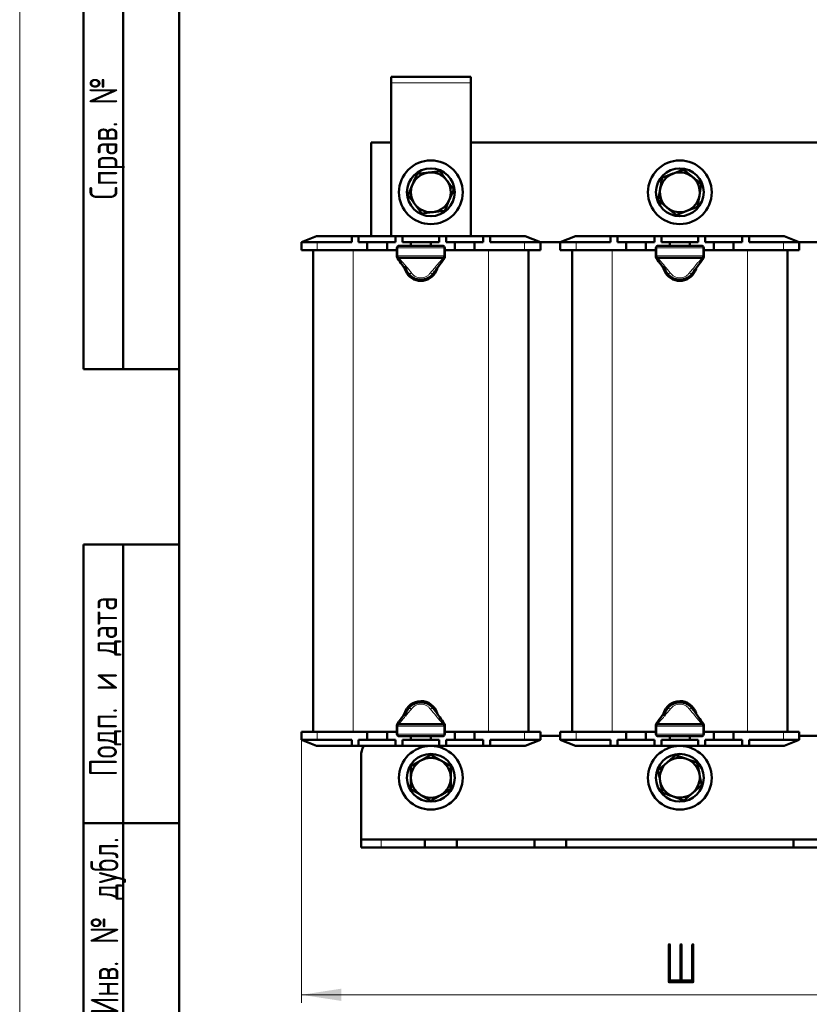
# Model space of a CAD drawing. Header units: millimetres. Extents: x 0 to 617, y 0 to 840.
# Tile 2 of 5: x 0 to 198, y 185 to 432. Entities that reach past the tile are written whole.
import ezdxf

# ---------------------------------------------------------------- set-up
doc = ezdxf.new("R2010")
doc.units = ezdxf.units.MM
doc.header["$LTSCALE"] = 2
doc.layers.add('ОСЕВЫЕ', color=7, linetype='Continuous')
doc.styles.add('SLDTEXTSTYLE0', font='TXT', dxfattribs={"width": 0.7})
doc.styles.add('SLDTEXTSTYLE1', font='TXT', dxfattribs={"width": 0.7, "bigfont": 'bigfont'})
doc.dimstyles.new('SLDDIMSTYLE0', dxfattribs={"dimtxt": 10, "dimasz": 10, "dimexe": 0, "dimexo": 0.0625, "dimgap": 2.5, "dimtad": 2, "dimdec": 1, "dimrnd": 1e-09, "dimzin": 12, "dimdsep": 46, "dimtxsty": 'SLDTEXTSTYLE0', "dimsah": 1, "dimcen": 0.09, "dimadec": 0, "dimazin": 3, "dimtfac": 1, "dimtdec": 3, "dimtofl": 0, "dimtmove": 0, "dimatfit": 3, "dimfxl": 1, "dimfrac": 2, "dimtolj": 1, "dimtzin": 12, "dimarcsym": 0})

# ---------------------------------------------------------------- blocks, each defined once
blk = doc.blocks.new('_D')
at = {"color": 7, "linetype": 'Continuous', "lineweight": 0}
for p, q in [((70.71, 250.92), (70.71, 184.94)), ((260.71, 250.92), (260.71, 184.94)), ((70.71, 186.94), (260.71, 186.94))]:
    blk.add_line(p, q, dxfattribs=at)
at = {"color": 7, "linetype": 'Continuous', "lineweight": 18}
for points in [[(70.71, 186.94), (80.71, 185.41), (80.71, 188.48)], [(260.71, 186.94), (250.71, 188.48), (250.71, 185.41)]]:
    blk.add_solid(points, dxfattribs=at)
at = {"color": 7, "linetype": 'Continuous', "lineweight": 18, "insert": (161.8, 199.83), "char_height": 10, "attachment_point": 1, "style": 'SLDTEXTSTYLE1'}
blk.add_mtext('Ш', dxfattribs=at)

msp = doc.modelspace()

# ---------------------------------------------------------------- linework, layer by layer
at = {"color": 7, "linetype": 'Continuous', "lineweight": 50}
for p, q in [((40, 830), (40, 10)), ((40, 830), (40, 10)), ((16, 344), (16, 584)), ((16, 344), (16, 584)), ((26, 344), (26, 584)), ((26, 344), (26, 584)), ((93.21, 417.44), (93.21, 415.94)), ((113.21, 417.44), (93.21, 417.44)), ((93.21, 415.94), (93.21, 377.44)), ((113.21, 417.44), (113.21, 415.94)), ((113.21, 377.44), (113.21, 415.94)), ((88.21, 400.94), (88.21, 377.44)), ((93.21, 400.94), (88.21, 400.94)), ((218.21, 400.94), (113.21, 400.94)), ((99.75, 393.06), (102.62, 393.41)), ((105.48, 393.75), (107.21, 391.44)), ((161.25, 392.1), (163.95, 393.12)), ((166.65, 394.14), (168.88, 392.31)), ((97.48, 387.75), (98.62, 390.41)), ((108.95, 389.13), (107.81, 386.48)), ((160.31, 386.4), (160.78, 389.25)), ((171.11, 390.48), (170.65, 387.63)), ((100.95, 383.13), (99.21, 385.44)), ((106.68, 383.82), (103.81, 383.48)), ((164.78, 382.75), (162.55, 384.58)), ((170.18, 384.79), (167.48, 383.77)), ((74.51, 377.44), (70.71, 375.94)), ((70.71, 373.94), (70.71, 375.94)), ((70.71, 375.94), (74.71, 375.94)), ((74.51, 377.44), (83.34, 377.44)), ((74.71, 375.94), (83.34, 375.94)), ((83.34, 377.44), (83.34, 375.94)), ((83.34, 377.44), (85.09, 377.44)), ((85.09, 377.44), (85.09, 375.94)), ((85.09, 377.44), (93.21, 377.44)), ((85.09, 375.94), (87.21, 375.94)), ((87.21, 375.94), (87.21, 373.94)), ((87.21, 375.94), (89.71, 375.94)), ((89.71, 375.94), (92.21, 375.94)), ((92.21, 375.94), (92.21, 373.94)), ((92.21, 375.94), (94.34, 375.94)), ((93.21, 377.44), (94.34, 377.44)), ((94.34, 377.44), (94.34, 375.94)), ((94.34, 377.44), (96.09, 377.44)), ((96.09, 377.44), (105.34, 377.44)), ((96.09, 377.44), (96.09, 375.94)), ((96.09, 375.94), (98.21, 375.94)), ((98.21, 375.94), (98.21, 375)), ((98.21, 375.94), (100.71, 375.94)), ((100.71, 375.94), (103.21, 375.94)), ((103.21, 375.94), (103.21, 375)), ((103.21, 375.94), (105.34, 375.94)), ((105.34, 377.44), (105.34, 375.94)), ((105.34, 377.44), (107.09, 377.44)), ((107.09, 377.44), (113.21, 377.44)), ((107.09, 377.44), (107.09, 375.94)), ((107.09, 375.94), (109.21, 375.94)), ((109.21, 375.94), (109.21, 373.94)), ((109.21, 375.94), (111.71, 375.94)), ((111.71, 375.94), (114.21, 375.94)), ((113.21, 377.44), (116.34, 377.44)), ((114.21, 375.94), (114.21, 373.94)), ((114.21, 375.94), (116.34, 375.94)), ((116.34, 377.44), (116.34, 375.94)), ((116.34, 377.44), (118.09, 377.44)), ((118.09, 377.44), (118.09, 375.94)), ((118.09, 377.44), (126.91, 377.44)), ((118.09, 375.94), (126.71, 375.94)), ((126.71, 375.94), (130.71, 375.94)), ((130.71, 375.94), (126.91, 377.44)), ((130.71, 375.94), (135.71, 375.94)), ((130.71, 375.94), (130.71, 373.94)), ((139.51, 377.44), (135.71, 375.94)), ((135.71, 373.94), (135.71, 375.94)), ((135.71, 375.94), (139.71, 375.94)), ((139.51, 377.44), (148.34, 377.44)), ((139.71, 375.94), (148.34, 375.94)), ((148.34, 377.44), (148.34, 375.94)), ((148.34, 377.44), (150.09, 377.44)), ((150.09, 377.44), (150.09, 375.94)), ((150.09, 377.44), (159.34, 377.44)), ((150.09, 375.94), (152.21, 375.94)), ((152.21, 375.94), (152.21, 373.94)), ((152.21, 375.94), (154.71, 375.94)), ((154.71, 375.94), (157.21, 375.94)), ((157.21, 375.94), (157.21, 373.94)), ((157.21, 375.94), (159.34, 375.94)), ((159.34, 377.44), (159.34, 375.94)), ((159.34, 377.44), (161.09, 377.44)), ((161.09, 377.44), (161.09, 375.94)), ((161.09, 377.44), (170.34, 377.44)), ((161.09, 375.94), (163.21, 375.94)), ((163.21, 375.94), (163.21, 375)), ((163.21, 375.94), (165.71, 375.94)), ((165.71, 375.94), (168.21, 375.94)), ((168.21, 375.94), (170.34, 375.94)), ((168.21, 375.94), (168.21, 375)), ((170.34, 377.44), (170.34, 375.94)), ((170.34, 377.44), (172.09, 377.44)), ((172.09, 377.44), (172.09, 375.94)), ((172.09, 377.44), (181.34, 377.44)), ((172.09, 375.94), (174.21, 375.94)), ((174.21, 375.94), (174.21, 373.94)), ((174.21, 375.94), (176.71, 375.94)), ((176.71, 375.94), (179.21, 375.94)), ((179.21, 375.94), (179.21, 373.94)), ((179.21, 375.94), (181.34, 375.94)), ((181.34, 377.44), (181.34, 375.94)), ((181.34, 377.44), (183.09, 377.44)), ((183.09, 377.44), (183.09, 375.94)), ((183.09, 377.44), (191.91, 377.44)), ((183.09, 375.94), (191.71, 375.94)), ((191.71, 375.94), (195.71, 375.94)), ((195.71, 375.94), (191.91, 377.44)), ((195.71, 375.94), (200.71, 375.94)), ((195.71, 375.94), (195.71, 373.94)), ((74.71, 373.94), (70.71, 373.94)), ((73.71, 252.94), (73.71, 373.94)), ((74.71, 373.94), (87.21, 373.94)), ((87.21, 373.94), (92.21, 373.94)), ((92.21, 373.94), (94.71, 373.94)), ((94.71, 372.5), (94.71, 374.5)), ((95.21, 375), (106.21, 375)), ((106.71, 374.5), (106.71, 372.5)), ((106.71, 373.94), (109.21, 373.94)), ((109.21, 373.94), (114.21, 373.94)), ((114.21, 373.94), (126.71, 373.94)), ((130.71, 373.94), (126.71, 373.94)), ((127.71, 373.94), (127.71, 252.94)), ((139.71, 373.94), (135.71, 373.94)), ((138.71, 252.94), (138.71, 373.94)), ((139.71, 373.94), (152.21, 373.94)), ((152.21, 373.94), (157.21, 373.94)), ((157.21, 373.94), (159.71, 373.94)), ((159.71, 372.5), (159.71, 374.5)), ((160.21, 375), (171.21, 375)), ((171.71, 374.5), (171.71, 372.5)), ((171.71, 373.94), (174.21, 373.94)), ((174.21, 373.94), (179.21, 373.94)), ((179.21, 373.94), (191.71, 373.94)), ((195.71, 373.94), (191.71, 373.94)), ((192.71, 373.94), (192.71, 252.94)), ((94.71, 372.17), (94.71, 372.5)), ((106.21, 372), (95.21, 372)), ((106.71, 372.5), (106.71, 372.17)), ((159.71, 372.17), (159.71, 372.5)), ((171.21, 372), (160.21, 372)), ((171.71, 372.5), (171.71, 372.17)), ((16, 344), (40, 344)), ((16, 10), (16, 300)), ((16, 300), (40, 300)), ((26, 10), (26, 300)), ((94.71, 254.38), (94.71, 254.72)), ((95.21, 254.88), (106.21, 254.88)), ((106.71, 254.72), (106.71, 254.38)), ((159.71, 254.38), (159.71, 254.72)), ((160.21, 254.88), (171.21, 254.88)), ((171.71, 254.72), (171.71, 254.38)), ((70.71, 250.94), (70.71, 252.94)), ((70.71, 252.94), (74.71, 252.94)), ((87.21, 252.94), (74.71, 252.94)), ((87.21, 252.94), (92.21, 252.94)), ((87.21, 250.94), (87.21, 252.94)), ((92.21, 250.94), (92.21, 252.94)), ((94.71, 252.94), (92.21, 252.94)), ((94.71, 252.38), (94.71, 254.38)), ((106.71, 254.38), (106.71, 252.38)), ((109.21, 252.94), (106.71, 252.94)), ((109.21, 252.94), (114.21, 252.94)), ((109.21, 250.94), (109.21, 252.94)), ((114.21, 250.94), (114.21, 252.94)), ((126.71, 252.94), (114.21, 252.94)), ((126.71, 252.94), (130.71, 252.94)), ((130.71, 252.94), (130.71, 250.94)), ((135.71, 250.94), (135.71, 252.94)), ((135.71, 252.94), (139.71, 252.94)), ((152.21, 252.94), (139.71, 252.94)), ((152.21, 252.94), (157.21, 252.94)), ((152.21, 250.94), (152.21, 252.94)), ((157.21, 250.94), (157.21, 252.94)), ((159.71, 252.94), (157.21, 252.94)), ((159.71, 252.38), (159.71, 254.38)), ((171.71, 254.38), (171.71, 252.38)), ((174.21, 252.94), (171.71, 252.94)), ((174.21, 252.94), (179.21, 252.94)), ((174.21, 250.94), (174.21, 252.94)), ((179.21, 250.94), (179.21, 252.94)), ((191.71, 252.94), (179.21, 252.94)), ((191.71, 252.94), (195.71, 252.94)), ((195.71, 252.94), (195.71, 250.94)), ((74.71, 250.94), (70.71, 250.94)), ((70.71, 250.94), (74.51, 249.44)), ((83.34, 250.94), (74.71, 250.94)), ((83.34, 249.44), (83.34, 250.94)), ((87.21, 250.94), (85.09, 250.94)), ((85.09, 249.44), (85.09, 250.94)), ((89.71, 250.94), (87.21, 250.94)), ((92.21, 250.94), (89.71, 250.94)), ((94.34, 250.94), (92.21, 250.94)), ((94.34, 249.44), (94.34, 250.94)), ((106.21, 251.88), (95.21, 251.88)), ((96.09, 249.44), (96.09, 250.94)), ((98.21, 250.94), (96.09, 250.94)), ((98.21, 250.94), (98.21, 251.88)), ((100.71, 250.94), (98.21, 250.94)), ((103.21, 250.94), (100.71, 250.94)), ((103.21, 250.94), (103.21, 251.88)), ((105.34, 250.94), (103.21, 250.94)), ((105.34, 249.44), (105.34, 250.94)), ((107.09, 249.44), (107.09, 250.94)), ((109.21, 250.94), (107.09, 250.94)), ((111.71, 250.94), (109.21, 250.94)), ((114.21, 250.94), (111.71, 250.94)), ((116.34, 250.94), (114.21, 250.94)), ((116.34, 249.44), (116.34, 250.94)), ((118.09, 249.44), (118.09, 250.94)), ((126.71, 250.94), (118.09, 250.94)), ((130.71, 250.94), (126.71, 250.94)), ((126.91, 249.44), (130.71, 250.94)), ((130.71, 251.94), (135.71, 251.94)), ((139.71, 250.94), (135.71, 250.94)), ((135.71, 250.94), (139.51, 249.44)), ((148.34, 250.94), (139.71, 250.94)), ((148.34, 249.44), (148.34, 250.94)), ((152.21, 250.94), (150.09, 250.94)), ((150.09, 249.44), (150.09, 250.94)), ((154.71, 250.94), (152.21, 250.94)), ((157.21, 250.94), (154.71, 250.94)), ((159.34, 250.94), (157.21, 250.94)), ((159.34, 249.44), (159.34, 250.94)), ((171.21, 251.88), (160.21, 251.88)), ((161.09, 249.44), (161.09, 250.94)), ((163.21, 250.94), (161.09, 250.94)), ((163.21, 250.94), (163.21, 251.88)), ((165.71, 250.94), (163.21, 250.94)), ((168.21, 250.94), (165.71, 250.94)), ((168.21, 250.94), (168.21, 251.88)), ((170.34, 250.94), (168.21, 250.94)), ((170.34, 249.44), (170.34, 250.94)), ((172.09, 249.44), (172.09, 250.94)), ((174.21, 250.94), (172.09, 250.94)), ((176.71, 250.94), (174.21, 250.94)), ((179.21, 250.94), (176.71, 250.94)), ((181.34, 250.94), (179.21, 250.94)), ((181.34, 249.44), (181.34, 250.94)), ((183.09, 249.44), (183.09, 250.94)), ((191.71, 250.94), (183.09, 250.94)), ((195.71, 250.94), (191.71, 250.94)), ((191.91, 249.44), (195.71, 250.94)), ((195.71, 251.94), (200.71, 251.94)), ((83.34, 249.44), (74.51, 249.44)), ((85.09, 249.44), (83.34, 249.44)), ((94.34, 249.44), (85.09, 249.44)), ((96.09, 249.44), (94.34, 249.44)), ((105.34, 249.44), (96.09, 249.44)), ((107.09, 249.44), (105.34, 249.44)), ((116.34, 249.44), (107.09, 249.44)), ((118.09, 249.44), (116.34, 249.44)), ((126.91, 249.44), (118.09, 249.44)), ((148.34, 249.44), (139.51, 249.44)), ((150.09, 249.44), (148.34, 249.44)), ((159.34, 249.44), (150.09, 249.44)), ((161.09, 249.44), (159.34, 249.44)), ((170.34, 249.44), (161.09, 249.44)), ((172.09, 249.44), (170.34, 249.44)), ((181.34, 249.44), (172.09, 249.44)), ((183.09, 249.44), (181.34, 249.44)), ((191.91, 249.44), (183.09, 249.44)), ((85.71, 225.94), (85.71, 246.94)), ((98.21, 244.33), (100.71, 245.77)), ((103.21, 247.22), (105.71, 245.77)), ((160.26, 243.34), (162.44, 245.22)), ((164.63, 247.11), (167.35, 246.17)), ((170.08, 245.22), (170.62, 242.39)), ((108.21, 244.33), (108.21, 241.44)), ((98.21, 238.56), (98.21, 241.44)), ((161.35, 237.67), (160.8, 240.5)), ((108.21, 238.56), (105.71, 237.11)), ((171.17, 239.55), (168.98, 237.66)), ((103.21, 235.67), (100.71, 237.11)), ((166.8, 235.77), (164.07, 236.72)), ((40, 230), (16, 230)), ((85.71, 223.94), (85.71, 225.94)), ((85.71, 225.94), (90.71, 225.94)), ((101.71, 225.94), (90.71, 225.94)), ((101.71, 223.94), (101.71, 225.94)), ((109.71, 225.94), (101.71, 225.94)), ((109.71, 223.94), (109.71, 225.94)), ((129.21, 225.94), (109.71, 225.94)), ((129.21, 223.94), (129.21, 225.94)), ((137.21, 225.94), (129.21, 225.94)), ((137.21, 223.94), (137.21, 225.94)), ((194.21, 225.94), (137.21, 225.94)), ((194.21, 223.94), (194.21, 225.94)), ((202.21, 225.94), (194.21, 225.94)), ((90.71, 223.94), (85.71, 223.94)), ((101.71, 223.94), (90.71, 223.94)), ((109.71, 223.94), (101.71, 223.94)), ((129.21, 223.94), (109.71, 223.94)), ((137.21, 223.94), (129.21, 223.94)), ((194.21, 223.94), (137.21, 223.94)), ((202.21, 223.94), (194.21, 223.94))]:
    msp.add_line(p, q, dxfattribs=at)
at = {"color": 9, "linetype": 'Continuous', "lineweight": 18}
for p, q in [((113.21, 415.94), (93.21, 415.94)), ((74.71, 375.94), (74.71, 373.94)), ((126.71, 373.94), (126.71, 375.94)), ((139.71, 375.94), (139.71, 373.94)), ((191.71, 373.94), (191.71, 375.94)), ((83.71, 373.94), (83.71, 252.94)), ((94.71, 374.5), (94.92, 374.5)), ((94.92, 374.5), (94.92, 372.5)), ((106.5, 374.5), (94.92, 374.5)), ((106.5, 372.5), (106.5, 374.5)), ((106.5, 374.5), (106.71, 374.5)), ((117.71, 252.94), (117.71, 373.94)), ((148.71, 373.94), (148.71, 252.94)), ((159.71, 374.5), (159.92, 374.5)), ((159.92, 374.5), (159.92, 372.5)), ((171.5, 374.5), (159.92, 374.5)), ((171.5, 372.5), (171.5, 374.5)), ((171.5, 374.5), (171.71, 374.5)), ((182.71, 252.94), (182.71, 373.94)), ((94.71, 372.5), (94.92, 372.5)), ((94.92, 372.5), (106.5, 372.5)), ((95.21, 372), (95.21, 371.91)), ((106.21, 371.91), (106.21, 372)), ((106.5, 372.5), (106.71, 372.5)), ((159.71, 372.5), (159.92, 372.5)), ((159.92, 372.5), (171.5, 372.5)), ((160.21, 372), (160.21, 371.91)), ((171.21, 371.91), (171.21, 372)), ((171.5, 372.5), (171.71, 372.5)), ((95.21, 254.97), (95.21, 254.88)), ((106.21, 254.88), (106.21, 254.97)), ((160.21, 254.97), (160.21, 254.88)), ((171.21, 254.88), (171.21, 254.97)), ((74.71, 252.94), (74.71, 250.94)), ((94.92, 254.38), (94.71, 254.38)), ((94.92, 252.38), (94.71, 252.38)), ((94.92, 254.38), (94.92, 252.38)), ((106.5, 254.38), (94.92, 254.38)), ((94.92, 252.38), (106.5, 252.38)), ((106.5, 252.38), (106.5, 254.38)), ((106.71, 254.38), (106.5, 254.38)), ((106.71, 252.38), (106.5, 252.38)), ((126.71, 250.94), (126.71, 252.94)), ((139.71, 252.94), (139.71, 250.94)), ((159.92, 254.38), (159.71, 254.38)), ((159.92, 252.38), (159.71, 252.38)), ((171.5, 254.38), (159.92, 254.38)), ((159.92, 254.38), (159.92, 252.38)), ((159.92, 252.38), (171.5, 252.38)), ((171.5, 252.38), (171.5, 254.38)), ((171.71, 254.38), (171.5, 254.38)), ((171.71, 252.38), (171.5, 252.38)), ((191.71, 250.94), (191.71, 252.94)), ((90.71, 225.94), (90.71, 223.94))]:
    msp.add_line(p, q, dxfattribs=at)
at = {"color": 9, "linetype": 'Continuous', "lineweight": 18, "flags": 128}
for points in [[(95.21, 375), (95.16, 374.99), (95.1, 374.97), (95.05, 374.92), (95.01, 374.86), (94.97, 374.78), (94.95, 374.69), (94.93, 374.6), (94.92, 374.5)], [(106.5, 374.5), (106.5, 374.6), (106.48, 374.69), (106.45, 374.78), (106.42, 374.86), (106.37, 374.92), (106.32, 374.97), (106.27, 374.99), (106.21, 375)], [(160.21, 375), (160.16, 374.99), (160.1, 374.97), (160.05, 374.92), (160.01, 374.86), (159.97, 374.78), (159.95, 374.69), (159.93, 374.6), (159.92, 374.5)], [(171.5, 374.5), (171.5, 374.6), (171.48, 374.69), (171.45, 374.78), (171.42, 374.86), (171.37, 374.92), (171.32, 374.97), (171.27, 374.99), (171.21, 375)], [(94.92, 372.5), (94.93, 372.41), (94.95, 372.31), (94.97, 372.23), (95.01, 372.15), (95.05, 372.09), (95.1, 372.04), (95.16, 372.01), (95.21, 372)], [(106.21, 372), (106.27, 372.01), (106.32, 372.04), (106.37, 372.09), (106.42, 372.15), (106.45, 372.23), (106.48, 372.31), (106.5, 372.41), (106.5, 372.5)], [(159.92, 372.5), (159.93, 372.41), (159.95, 372.31), (159.97, 372.23), (160.01, 372.15), (160.05, 372.09), (160.1, 372.04), (160.16, 372.01), (160.21, 372)], [(171.21, 372), (171.27, 372.01), (171.32, 372.04), (171.37, 372.09), (171.42, 372.15), (171.45, 372.23), (171.48, 372.31), (171.5, 372.41), (171.5, 372.5)], [(95.21, 254.88), (95.16, 254.87), (95.1, 254.85), (95.05, 254.8), (95.01, 254.74), (94.97, 254.66), (94.95, 254.57), (94.93, 254.48), (94.92, 254.38)], [(106.5, 254.38), (106.5, 254.48), (106.48, 254.57), (106.45, 254.66), (106.42, 254.74), (106.37, 254.8), (106.32, 254.85), (106.27, 254.87), (106.21, 254.88)], [(160.21, 254.88), (160.16, 254.87), (160.1, 254.85), (160.05, 254.8), (160.01, 254.74), (159.97, 254.66), (159.95, 254.57), (159.93, 254.48), (159.92, 254.38)], [(171.5, 254.38), (171.5, 254.48), (171.48, 254.57), (171.45, 254.66), (171.42, 254.74), (171.37, 254.8), (171.32, 254.85), (171.27, 254.87), (171.21, 254.88)], [(94.92, 252.38), (94.93, 252.29), (94.95, 252.19), (94.97, 252.11), (95.01, 252.03), (95.05, 251.97), (95.1, 251.92), (95.16, 251.89), (95.21, 251.88)], [(106.21, 251.88), (106.27, 251.89), (106.32, 251.92), (106.37, 251.97), (106.42, 252.03), (106.45, 252.11), (106.48, 252.19), (106.5, 252.29), (106.5, 252.38)], [(159.92, 252.38), (159.93, 252.29), (159.95, 252.19), (159.97, 252.11), (160.01, 252.03), (160.05, 251.97), (160.1, 251.92), (160.16, 251.89), (160.21, 251.88)], [(171.21, 251.88), (171.27, 251.89), (171.32, 251.92), (171.37, 251.97), (171.42, 252.03), (171.45, 252.11), (171.48, 252.19), (171.5, 252.29), (171.5, 252.38)]]:
    msp.add_lwpolyline(points, dxfattribs=at)
at = {"color": 7, "linetype": 'Continuous', "lineweight": 50, "flags": 128}
for points in [[(96.61, 369.33), (96.64, 369.22), (97.16, 368.12)], [(161.61, 369.33), (161.64, 369.22), (162.16, 368.12)]]:
    msp.add_lwpolyline(points, dxfattribs=at)
at = {"color": 7, "linetype": 'Continuous', "lineweight": 50}
for centre, radius in [((103.21, 388.44), 8), ((165.71, 388.44), 8), ((103.21, 388.44), 6), ((165.71, 388.44), 6), ((103.21, 241.44), 8), ((103.21, 241.44), 6), ((165.71, 241.44), 8), ((165.71, 241.44), 6)]:
    msp.add_circle(centre, radius, dxfattribs=at)
for centre, radius, start, end in [((103.21, 388.44), 5, 96.8699, 156.8699), ((103.21, 388.44), 5, 36.8699, 96.8699), ((165.71, 388.44), 5, 110.6853, 170.6853), ((165.71, 388.44), 5, 50.6853, 110.6853), ((103.21, 388.44), 5, 336.8699, 36.8699), ((165.71, 388.44), 5, 350.6853, 50.6853), ((103.21, 388.44), 5, 156.8699, 216.8699), ((165.71, 388.44), 5, 170.6853, 230.6853), ((103.21, 388.44), 5, 276.8699, 336.8699), ((165.71, 388.44), 5, 290.6853, 350.6853), ((103.21, 388.44), 5, 216.8699, 276.8699), ((165.71, 388.44), 5, 230.6853, 290.6853), ((95.21, 374.5), 0.5, 90, 180), ((106.21, 374.5), 0.5, 0, 90), ((160.21, 374.5), 0.5, 90, 180), ((171.21, 374.5), 0.5, 0, 90), ((95.21, 372.5), 0.5, 180, 270), ((106.21, 372.5), 0.5, 270, 0), ((160.21, 372.5), 0.5, 180, 270), ((171.21, 372.5), 0.5, 270, 0), ((100.71, 370.44), 3.95, 186.7926, 323.2838), ((100.71, 370.44), 4.25, 213.1576, 342.9267), ((165.71, 370.44), 3.95, 186.7926, 323.2838), ((165.71, 370.44), 4.25, 213.1576, 342.9267), ((100.71, 256.44), 4.25, 16.6111, 164.2812), ((100.71, 256.44), 3.95, 31.2318, 173.4209), ((165.71, 256.44), 4.25, 16.6111, 164.2812), ((165.71, 256.44), 3.95, 31.2318, 173.4209), ((95.21, 254.38), 0.5, 90, 180), ((106.21, 254.38), 0.5, 0, 90), ((160.21, 254.38), 0.5, 90, 180), ((171.21, 254.38), 0.5, 0, 90), ((95.21, 252.38), 0.5, 180, 270), ((106.21, 252.38), 0.5, 270, 0), ((160.21, 252.38), 0.5, 180, 270), ((171.21, 252.38), 0.5, 270, 0), ((90.71, 246.94), 5, 150, 180), ((103.21, 241.44), 5, 120, 180), ((103.21, 241.44), 5, 60, 120), ((103.21, 241.44), 5, 0, 60), ((165.71, 241.44), 5, 130.8626, 190.8626), ((165.71, 241.44), 5, 70.8626, 130.8626), ((165.71, 241.44), 5, 10.8626, 70.8626), ((165.71, 241.44), 5, 310.8626, 10.8626), ((103.21, 241.44), 5, 180, 240), ((103.21, 241.44), 5, 300, 0), ((165.71, 241.44), 5, 190.8626, 250.8626), ((165.71, 241.44), 5, 250.8626, 310.8626), ((103.21, 241.44), 5, 240, 300)]:
    msp.add_arc(centre, radius, start, end, dxfattribs=at)
for points, knots in [([(102.62, 393.41), (102.68, 393.42), (103.65, 393.53), (104.6, 393.65), (105.48, 393.75)], [0, 0, 0, 0, 0.070201, 1, 1, 1, 1]), ([(163.95, 393.12), (164.01, 393.15), (164.92, 393.49), (165.82, 393.83), (166.65, 394.14)], [0, 0, 0, 0, 0.070201, 1, 1, 1, 1]), ([(98.62, 390.41), (98.64, 390.47), (99.03, 391.37), (99.4, 392.25), (99.75, 393.06)], [0, 0, 0, 0, 0.070201, 1, 1, 1, 1]), ([(107.21, 391.44), (107.22, 391.43), (107.81, 390.65), (108.38, 389.89), (108.95, 389.13)], [0, 0, 0, 0, 0.017203, 1, 1, 1, 1]), ([(160.78, 389.25), (160.79, 389.32), (160.95, 390.28), (161.1, 391.22), (161.25, 392.1)], [0, 0, 0, 0, 0.070201, 1, 1, 1, 1]), ([(168.88, 392.31), (168.89, 392.3), (169.65, 391.68), (170.39, 391.08), (171.11, 390.48)], [0, 0, 0, 0, 0.017203, 1, 1, 1, 1]), ([(99.21, 385.44), (99.2, 385.46), (98.62, 386.24), (98.05, 387), (97.48, 387.75)], [0, 0, 0, 0, 0.017203, 1, 1, 1, 1]), ([(107.81, 386.48), (107.78, 386.42), (107.4, 385.52), (107.03, 384.64), (106.68, 383.82)], [0, 0, 0, 0, 0.070201, 1, 1, 1, 1]), ([(162.55, 384.58), (162.53, 384.59), (161.78, 385.2), (161.04, 385.81), (160.31, 386.4)], [0, 0, 0, 0, 0.017203, 1, 1, 1, 1]), ([(170.65, 387.63), (170.64, 387.57), (170.48, 386.6), (170.32, 385.66), (170.18, 384.79)], [0, 0, 0, 0, 0.070201, 1, 1, 1, 1]), ([(103.81, 383.48), (103.74, 383.47), (102.78, 383.35), (101.83, 383.24), (100.95, 383.13)], [0, 0, 0, 0, 0.070201, 1, 1, 1, 1]), ([(167.48, 383.77), (167.42, 383.74), (166.5, 383.4), (165.61, 383.06), (164.78, 382.75)], [0, 0, 0, 0, 0.070201, 1, 1, 1, 1]), ([(97.51, 368.13), (97.01, 368.83), (96.1, 370.08), (95.2, 371.32), (94.81, 371.87)], [0, 0, 0, 0, 0.559921, 1, 1, 1, 1]), ([(106.62, 371.87), (106.12, 371.18), (105.22, 369.94), (104.31, 368.68), (103.92, 368.13)], [0, 0, 0, 0, 0.5603004, 1, 1, 1, 1]), ([(162.51, 368.13), (162.01, 368.83), (161.1, 370.08), (160.2, 371.32), (159.81, 371.87)], [0, 0, 0, 0, 0.559921, 1, 1, 1, 1]), ([(171.62, 371.87), (171.12, 371.18), (170.22, 369.94), (169.31, 368.68), (168.92, 368.13)], [0, 0, 0, 0, 0.5603, 1, 1, 1, 1]), ([(103.92, 368.13), (103.71, 367.88), (103.32, 367.41), (102.52, 366.89), (101.65, 366.57), (100.71, 366.46), (99.78, 366.57), (98.9, 366.89), (98.11, 367.41), (97.72, 367.88), (97.51, 368.13)], [0, 0, 0, 0, 0.132759, 0.254232, 0.378928, 0.5, 0.621066, 0.745768, 0.867238, 1, 1, 1, 1]), ([(168.92, 368.13), (168.71, 367.88), (168.32, 367.41), (167.52, 366.89), (166.65, 366.57), (165.71, 366.46), (164.78, 366.57), (163.9, 366.89), (163.11, 367.41), (162.72, 367.88), (162.51, 368.13)], [0, 0, 0, 0, 0.132759, 0.254232, 0.378928, 0.5, 0.621066, 0.745768, 0.867238, 1, 1, 1, 1]), ([(97.51, 258.76), (97.72, 259), (98.11, 259.48), (98.9, 259.99), (99.78, 260.32), (100.71, 260.43), (101.65, 260.32), (102.52, 259.99), (103.32, 259.48), (103.71, 259), (103.92, 258.76)], [0, 0, 0, 0, 0.132759, 0.254232, 0.378928, 0.5, 0.621066, 0.745768, 0.867238, 1, 1, 1, 1]), ([(162.51, 258.76), (162.72, 259), (163.11, 259.48), (163.9, 259.99), (164.78, 260.32), (165.71, 260.43), (166.65, 260.32), (167.52, 259.99), (168.32, 259.48), (168.71, 259), (168.92, 258.76)], [0, 0, 0, 0, 0.132759, 0.254232, 0.378928, 0.5, 0.621066, 0.745768, 0.867238, 1, 1, 1, 1]), ([(94.81, 255.01), (95.31, 255.71), (96.2, 256.95), (97.11, 258.2), (97.51, 258.76)], [0, 0, 0, 0, 0.5603, 1, 1, 1, 1]), ([(103.92, 258.76), (104.42, 258.06), (105.32, 256.81), (106.22, 255.56), (106.62, 255.01)], [0, 0, 0, 0, 0.559921, 1, 1, 1, 1]), ([(159.81, 255.01), (160.31, 255.71), (161.2, 256.95), (162.11, 258.2), (162.51, 258.76)], [0, 0, 0, 0, 0.5603, 1, 1, 1, 1]), ([(168.92, 258.76), (169.42, 258.06), (170.32, 256.81), (171.22, 255.56), (171.62, 255.01)], [0, 0, 0, 0, 0.559921, 1, 1, 1, 1]), ([(100.71, 245.77), (100.77, 245.81), (101.62, 246.3), (102.44, 246.77), (103.21, 247.22)], [0, 0, 0, 0, 0.070201, 1, 1, 1, 1]), ([(105.71, 245.77), (105.77, 245.74), (106.62, 245.25), (107.44, 244.77), (108.21, 244.33)], [0, 0, 0, 0, 0.070201, 1, 1, 1, 1]), ([(162.44, 245.22), (162.49, 245.27), (163.23, 245.91), (163.95, 246.53), (164.63, 247.11)], [0, 0, 0, 0, 0.070201, 1, 1, 1, 1]), ([(167.35, 246.17), (167.42, 246.14), (168.34, 245.83), (169.24, 245.51), (170.08, 245.22)], [0, 0, 0, 0, 0.070201, 1, 1, 1, 1]), ([(98.21, 241.44), (98.21, 241.46), (98.21, 242.43), (98.21, 243.39), (98.21, 244.33)], [0, 0, 0, 0, 0.017203, 1, 1, 1, 1]), ([(160.8, 240.5), (160.8, 240.52), (160.62, 241.47), (160.44, 242.41), (160.26, 243.34)], [0, 0, 0, 0, 0.017203, 1, 1, 1, 1]), ([(170.62, 242.39), (170.63, 242.37), (170.81, 241.41), (170.99, 240.47), (171.17, 239.55)], [0, 0, 0, 0, 0.017203, 1, 1, 1, 1]), ([(108.21, 241.44), (108.21, 241.43), (108.21, 240.45), (108.21, 239.5), (108.21, 238.56)], [0, 0, 0, 0, 0.017203, 1, 1, 1, 1]), ([(100.71, 237.11), (100.65, 237.15), (99.81, 237.64), (98.98, 238.11), (98.21, 238.56)], [0, 0, 0, 0, 0.0702006, 1, 1, 1, 1]), ([(164.07, 236.72), (164.01, 236.74), (163.09, 237.06), (162.19, 237.38), (161.35, 237.67)], [0, 0, 0, 0, 0.070201, 1, 1, 1, 1]), ([(168.98, 237.66), (168.93, 237.62), (168.2, 236.98), (167.47, 236.35), (166.8, 235.77)], [0, 0, 0, 0, 0.070201, 1, 1, 1, 1]), ([(105.71, 237.11), (105.65, 237.08), (104.81, 236.59), (103.98, 236.11), (103.21, 235.67)], [0, 0, 0, 0, 0.070201, 1, 1, 1, 1])]:
    msp.add_open_spline(points, degree=3, knots=knots, dxfattribs=at)
for points in [[(94.81, 371.87), (94.78, 371.92), (94.73, 372.01), (94.72, 372.11), (94.71, 372.17)], [(106.71, 372.17), (106.71, 372.11), (106.7, 372.01), (106.65, 371.92), (106.62, 371.87)], [(159.81, 371.87), (159.78, 371.92), (159.73, 372.01), (159.72, 372.11), (159.71, 372.17)], [(171.71, 372.17), (171.71, 372.11), (171.7, 372.01), (171.65, 371.92), (171.62, 371.87)], [(94.71, 254.72), (94.72, 254.77), (94.73, 254.88), (94.78, 254.97), (94.81, 255.01)], [(106.62, 255.01), (106.65, 254.97), (106.7, 254.88), (106.71, 254.77), (106.71, 254.72)], [(159.71, 254.72), (159.72, 254.77), (159.73, 254.88), (159.78, 254.97), (159.81, 255.01)], [(171.62, 255.01), (171.65, 254.97), (171.7, 254.88), (171.71, 254.77), (171.71, 254.72)]]:
    msp.add_open_spline(points, degree=3, dxfattribs=at)
at = {"color": 9, "linetype": 'Continuous', "lineweight": 18}
for points, knots in [([(95.21, 371.91), (95.16, 371.92), (95.05, 371.92), (94.92, 371.96), (94.82, 372), (94.76, 372.05), (94.72, 372.11), (94.72, 372.14), (94.71, 372.17)], [0, 0, 0, 0, 0.198606, 0.430992, 0.560466, 0.698463, 0.844977, 1, 1, 1, 1]), ([(95.21, 371.91), (95.17, 371.89), (95.08, 371.85), (94.96, 371.82), (94.86, 371.82), (94.83, 371.86), (94.81, 371.87)], [0, 0, 0, 0, 0.249486, 0.499988, 0.750503, 1, 1, 1, 1]), ([(95.21, 371.91), (95.8, 371.23), (96.86, 370), (97.88, 368.75), (98.32, 368.2)], [0, 0, 0, 0, 0.560296, 1, 1, 1, 1]), ([(103.1, 368.2), (103.68, 368.89), (104.71, 370.14), (105.76, 371.37), (106.21, 371.91)], [0, 0, 0, 0, 0.559925, 1, 1, 1, 1]), ([(106.71, 372.17), (106.71, 372.14), (106.71, 372.11), (106.66, 372.05), (106.6, 372), (106.51, 371.96), (106.38, 371.92), (106.27, 371.92), (106.21, 371.91)], [0, 0, 0, 0, 0.155023, 0.301537, 0.439534, 0.569008, 0.801394, 1, 1, 1, 1]), ([(106.62, 371.87), (106.6, 371.86), (106.57, 371.82), (106.47, 371.82), (106.35, 371.85), (106.26, 371.89), (106.21, 371.91)], [0, 0, 0, 0, 0.249497, 0.500012, 0.750514, 1, 1, 1, 1]), ([(160.21, 371.91), (160.16, 371.92), (160.05, 371.92), (159.92, 371.96), (159.82, 372), (159.76, 372.05), (159.72, 372.11), (159.72, 372.14), (159.71, 372.17)], [0, 0, 0, 0, 0.198606, 0.430992, 0.560466, 0.698463, 0.844977, 1, 1, 1, 1]), ([(160.21, 371.91), (160.17, 371.89), (160.08, 371.85), (159.96, 371.82), (159.86, 371.82), (159.83, 371.86), (159.81, 371.87)], [0, 0, 0, 0, 0.2494858, 0.4999879, 0.7505032, 1, 1, 1, 1]), ([(160.21, 371.91), (160.8, 371.23), (161.86, 370), (162.88, 368.75), (163.32, 368.2)], [0, 0, 0, 0, 0.560296, 1, 1, 1, 1]), ([(168.1, 368.2), (168.68, 368.89), (169.71, 370.14), (170.76, 371.37), (171.21, 371.91)], [0, 0, 0, 0, 0.559925, 1, 1, 1, 1]), ([(171.71, 372.17), (171.71, 372.14), (171.71, 372.11), (171.66, 372.05), (171.6, 372), (171.51, 371.96), (171.38, 371.92), (171.27, 371.92), (171.21, 371.91)], [0, 0, 0, 0, 0.155023, 0.301537, 0.439534, 0.569008, 0.801394, 1, 1, 1, 1]), ([(171.62, 371.87), (171.6, 371.86), (171.57, 371.82), (171.47, 371.82), (171.35, 371.85), (171.26, 371.89), (171.21, 371.91)], [0, 0, 0, 0, 0.249497, 0.500012, 0.750514, 1, 1, 1, 1]), ([(98.32, 368.2), (98.23, 368.16), (98.06, 368.07), (97.81, 368.02), (97.62, 368.04), (97.55, 368.1), (97.51, 368.13)], [0, 0, 0, 0, 0.243659, 0.5, 0.756341, 1, 1, 1, 1]), ([(98.32, 368.2), (98.47, 368.02), (98.76, 367.67), (99.35, 367.28), (100.01, 367.03), (100.71, 366.95), (101.42, 367.03), (102.08, 367.28), (102.67, 367.67), (102.96, 368.02), (103.1, 368.2)], [0, 0, 0, 0, 0.131011, 0.257382, 0.37982, 0.5, 0.62018, 0.742618, 0.868989, 1, 1, 1, 1]), ([(103.1, 368.2), (103.19, 368.16), (103.37, 368.07), (103.61, 368.02), (103.81, 368.04), (103.88, 368.1), (103.92, 368.13)], [0, 0, 0, 0, 0.243659, 0.5, 0.756341, 1, 1, 1, 1]), ([(163.32, 368.2), (163.23, 368.16), (163.06, 368.07), (162.81, 368.02), (162.62, 368.04), (162.55, 368.1), (162.51, 368.13)], [0, 0, 0, 0, 0.243659, 0.5, 0.756341, 1, 1, 1, 1]), ([(163.32, 368.2), (163.47, 368.02), (163.76, 367.67), (164.35, 367.28), (165.01, 367.03), (165.71, 366.95), (166.42, 367.03), (167.08, 367.28), (167.67, 367.67), (167.96, 368.02), (168.1, 368.2)], [0, 0, 0, 0, 0.131011, 0.257382, 0.37982, 0.5, 0.62018, 0.742618, 0.868989, 1, 1, 1, 1]), ([(168.1, 368.2), (168.19, 368.16), (168.37, 368.07), (168.61, 368.02), (168.81, 368.04), (168.88, 368.1), (168.92, 368.13)], [0, 0, 0, 0, 0.243659, 0.5, 0.756341, 1, 1, 1, 1]), ([(103.1, 258.69), (102.96, 258.87), (102.67, 259.21), (102.08, 259.61), (101.42, 259.85), (100.71, 259.94), (100.01, 259.85), (99.35, 259.61), (98.76, 259.21), (98.47, 258.87), (98.32, 258.69)], [0, 0, 0, 0, 0.131011, 0.257382, 0.37982, 0.5, 0.62018, 0.742618, 0.868989, 1, 1, 1, 1]), ([(168.1, 258.69), (167.96, 258.87), (167.67, 259.21), (167.08, 259.61), (166.42, 259.85), (165.71, 259.94), (165.01, 259.85), (164.35, 259.61), (163.76, 259.21), (163.47, 258.87), (163.32, 258.69)], [0, 0, 0, 0, 0.131011, 0.257382, 0.37982, 0.5, 0.62018, 0.742618, 0.868989, 1, 1, 1, 1]), ([(98.32, 258.69), (97.74, 257.99), (96.71, 256.75), (95.67, 255.52), (95.21, 254.97)], [0, 0, 0, 0, 0.559925, 1, 1, 1, 1]), ([(98.32, 258.69), (98.23, 258.73), (98.06, 258.81), (97.81, 258.86), (97.62, 258.85), (97.55, 258.79), (97.51, 258.76)], [0, 0, 0, 0, 0.243659, 0.5, 0.756341, 1, 1, 1, 1]), ([(103.1, 258.69), (103.19, 258.73), (103.37, 258.81), (103.61, 258.86), (103.81, 258.85), (103.88, 258.79), (103.92, 258.76)], [0, 0, 0, 0, 0.243659, 0.5, 0.756341, 1, 1, 1, 1]), ([(106.21, 254.97), (105.62, 255.66), (104.57, 256.89), (103.55, 258.14), (103.1, 258.69)], [0, 0, 0, 0, 0.560296, 1, 1, 1, 1]), ([(163.32, 258.69), (162.74, 257.99), (161.71, 256.75), (160.67, 255.52), (160.21, 254.97)], [0, 0, 0, 0, 0.559925, 1, 1, 1, 1]), ([(163.32, 258.69), (163.23, 258.73), (163.06, 258.81), (162.81, 258.86), (162.62, 258.85), (162.55, 258.79), (162.51, 258.76)], [0, 0, 0, 0, 0.243659, 0.5, 0.756341, 1, 1, 1, 1]), ([(168.1, 258.69), (168.19, 258.73), (168.37, 258.81), (168.61, 258.86), (168.81, 258.85), (168.88, 258.79), (168.92, 258.76)], [0, 0, 0, 0, 0.243659, 0.5, 0.756341, 1, 1, 1, 1]), ([(171.21, 254.97), (170.62, 255.66), (169.57, 256.89), (168.55, 258.14), (168.1, 258.69)], [0, 0, 0, 0, 0.560296, 1, 1, 1, 1]), ([(94.71, 254.72), (94.72, 254.74), (94.72, 254.78), (94.76, 254.84), (94.82, 254.88), (94.92, 254.93), (95.05, 254.97), (95.16, 254.97), (95.21, 254.97)], [0, 0, 0, 0, 0.1550235, 0.3015368, 0.4395336, 0.569008, 0.8013941, 1, 1, 1, 1]), ([(94.81, 255.01), (94.83, 255.03), (94.86, 255.06), (94.96, 255.07), (95.08, 255.04), (95.17, 255), (95.21, 254.97)], [0, 0, 0, 0, 0.249497, 0.500012, 0.750514, 1, 1, 1, 1]), ([(106.21, 254.97), (106.26, 255), (106.35, 255.04), (106.47, 255.07), (106.57, 255.06), (106.6, 255.03), (106.62, 255.01)], [0, 0, 0, 0, 0.249486, 0.499988, 0.750503, 1, 1, 1, 1]), ([(106.21, 254.97), (106.27, 254.97), (106.38, 254.97), (106.51, 254.93), (106.6, 254.88), (106.66, 254.84), (106.71, 254.78), (106.71, 254.74), (106.71, 254.72)], [0, 0, 0, 0, 0.198606, 0.430992, 0.560466, 0.698463, 0.844977, 1, 1, 1, 1]), ([(159.71, 254.72), (159.72, 254.74), (159.72, 254.78), (159.76, 254.84), (159.82, 254.88), (159.92, 254.93), (160.05, 254.97), (160.16, 254.97), (160.21, 254.97)], [0, 0, 0, 0, 0.1550235, 0.3015368, 0.4395336, 0.569008, 0.8013941, 1, 1, 1, 1]), ([(159.81, 255.01), (159.83, 255.03), (159.86, 255.06), (159.96, 255.07), (160.08, 255.04), (160.17, 255), (160.21, 254.97)], [0, 0, 0, 0, 0.249497, 0.500012, 0.750514, 1, 1, 1, 1]), ([(171.21, 254.97), (171.26, 255), (171.35, 255.04), (171.47, 255.07), (171.57, 255.06), (171.6, 255.03), (171.62, 255.01)], [0, 0, 0, 0, 0.249486, 0.499988, 0.750503, 1, 1, 1, 1]), ([(171.21, 254.97), (171.27, 254.97), (171.38, 254.97), (171.51, 254.93), (171.6, 254.88), (171.66, 254.84), (171.71, 254.78), (171.71, 254.74), (171.71, 254.72)], [0, 0, 0, 0, 0.198606, 0.430992, 0.560466, 0.698463, 0.844977, 1, 1, 1, 1])]:
    msp.add_open_spline(points, degree=3, knots=knots, dxfattribs=at)
at = {"layer": 'ОСЕВЫЕ', "lineweight": 18}
msp.add_line((0, 840), (0, 0), dxfattribs=at)

# ---------------------------------------------------------------- texts
at = {"color": 7, "linetype": 'Continuous', "lineweight": 0, "char_height": 7, "attachment_point": 2, "rotation": 90, "style": 'SLDTEXTSTYLE1'}
for s, insert in [('Справ. №', (17.53, 402.02)), ('Подп. и дата', (17.45, 264.35)), ('Инв. № дубл.', (17.79, 204.27))]:
    msp.add_mtext(s, dxfattribs=dict(at, insert=insert))

# ---------------------------------------------------------------- dimensions: what is measured, and where the dimension line sits
at = {"color": 7, "linetype": 'Continuous', "lineweight": 18}
dim = msp.add_linear_dim(base=(260.71, 186.94), p1=(70.71, 250.94), p2=(260.71, 250.94), text='Ш', dimstyle='SLDDIMSTYLE0', dxfattribs=at)
dim.commit()
dim.dimension.update_dxf_attribs({"geometry": '_D', "text_midpoint": (165.71, 186.94), "dimtype": 160})

doc.saveas('drawing.dxf')
